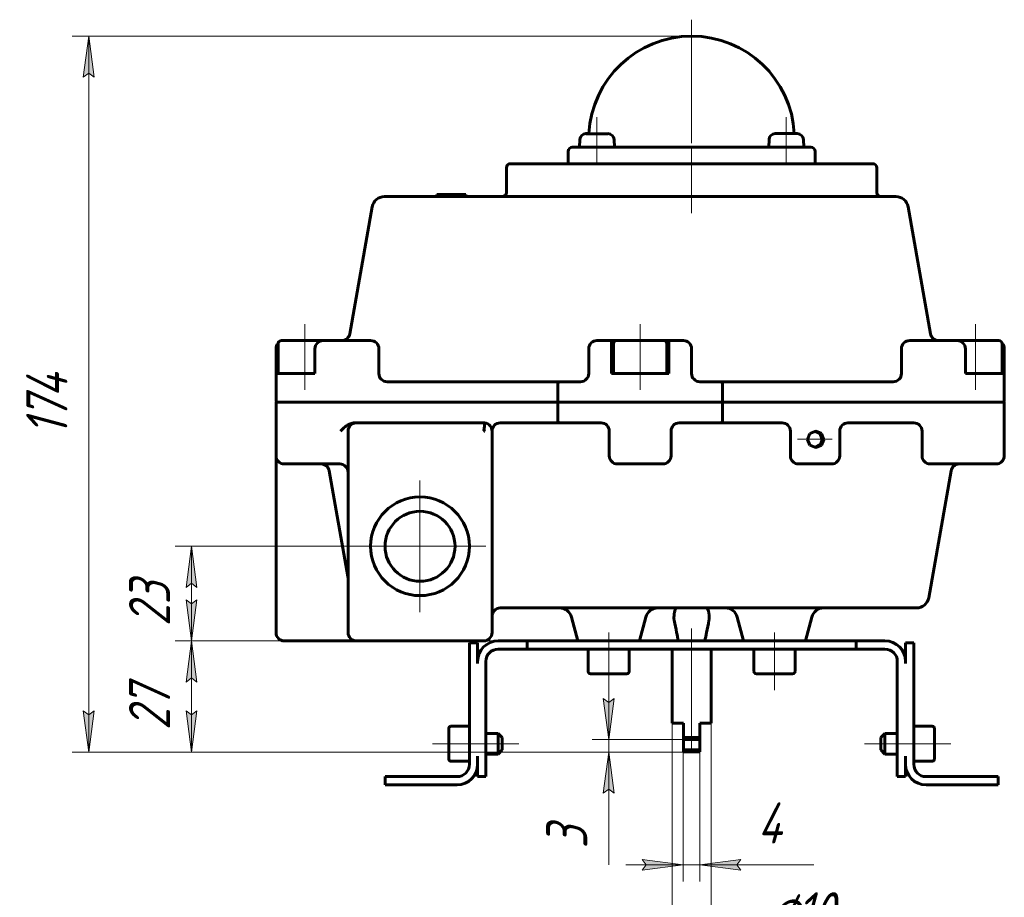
# Model space of a CAD drawing. Header units: millimetres. Extents: x 0 to 594, y 0 to 420.
# Tile 3 of 5: x 147 to 267, y 152 to 259. Entities that reach past the tile are written whole.
import ezdxf

# ---------------------------------------------------------------- set-up
doc = ezdxf.new("R2010")
doc.units = ezdxf.units.MM
for name, pattern in [('K5LT_AXLED', [19.5, 15, -1.5, 1.5, -1.5]), ('K5LT_BASIC', [0]), ('K5LT_THIN', [0])]:
    doc.linetypes.add(name, pattern=pattern)
doc.layers.add('Системный слой', color=7, linetype='Continuous')
doc.layers.add('Системный слой (1)', color=251, linetype='Continuous', true_color=0x6c6c6c)
doc.styles.add('KDIMTEXTSTYLE', font='txt', dxfattribs={"width": 0.96, "oblique": 15, "height": 5})
doc.styles.add('KTEXTSTYLE', font='txt', dxfattribs={"width": 0.96, "height": 5})
doc.dimstyles.new('KDIMSTYLE (0.50)', dxfattribs={"dimtxt": 5, "dimasz": 1, "dimexe": 2, "dimexo": 0, "dimgap": 1, "dimtad": 1, "dimlfac": 2, "dimtxsty": 'KDIMTEXTSTYLE', "dimsah": 1, "dimcen": 0, "dimdle": 1, "dimadec": 0, "dimazin": 0, "dimtfac": 0.667, "dimtmove": 0, "dimatfit": 3, "dimfxl": 1, "dimtvp": 1, "dimtolj": 1, "dimtzin": 0, "dimarcsym": 0})

# ---------------------------------------------------------------- blocks, each defined once
blk = doc.blocks.new('U0')
at = {"layer": 'Системный слой (1)', "color": 143, "linetype": 'K5LT_BASIC', "lineweight": 60, "true_color": 0x33acca}
for p, q in [((203.84, 208.75), (203.81, 208.72)), ((203.81, 208.72), (203.89, 208.58)), ((203.89, 208.58), (203.97, 208.54))]:
    blk.add_line(p, q, dxfattribs=at)
blk = doc.blocks.new('U1')
at = {"layer": 'Системный слой (1)', "color": 143, "linetype": 'K5LT_BASIC', "lineweight": 60, "true_color": 0x33acca}
for p, q in [((243.44, 208.31), (243.15, 207.6)), ((244.14, 208.6), (243.44, 208.31)), ((244.85, 208.31), (244.14, 208.6)), ((245.14, 207.6), (244.85, 208.31)), ((243.15, 207.6), (243.44, 206.9)), ((244.85, 206.9), (245.14, 207.6)), ((243.44, 206.9), (244.14, 206.6)), ((244.14, 206.6), (244.85, 206.9))]:
    blk.add_line(p, q, dxfattribs=at)
blk = doc.blocks.new('U2')
at = {"layer": 'Системный слой (1)', "color": 143, "linetype": 'K5LT_BASIC', "lineweight": 60, "true_color": 0x33acca}
for p, q in [((244.63, 208.31), (244.03, 208.6)), ((244.92, 207.6), (244.63, 208.31)), ((244.7, 206.98), (244.92, 207.6)), ((244.03, 206.61), (244.7, 206.98))]:
    blk.add_line(p, q, dxfattribs=at)
blk = doc.blocks.new('U3')
at = {"layer": 'Системный слой (1)', "color": 143, "linetype": 'K5LT_BASIC', "lineweight": 60, "true_color": 0x33acca}
for p, q in [((236.93, 179.1), (239.13, 179.1)), ((241.16, 179.1), (241.33, 179.1))]:
    blk.add_line(p, q, dxfattribs=at)
blk = doc.blocks.new('U4')
at = {"layer": 'Системный слой (1)', "color": 143, "linetype": 'K5LT_BASIC', "lineweight": 60, "true_color": 0x33acca}
for p, q in [((252.05, 171.35), (252.05, 170.6)), ((252.05, 170.6), (252.05, 169.85))]:
    blk.add_line(p, q, dxfattribs=at)
blk = doc.blocks.new('U5')
at = {"layer": 'Системный слой (1)', "color": 143, "linetype": 'K5LT_BASIC', "lineweight": 60, "true_color": 0x33acca}
for p, q in [((252.55, 171.85), (252.55, 170.6)), ((252.55, 170.6), (252.55, 169.35))]:
    blk.add_line(p, q, dxfattribs=at)
blk = doc.blocks.new('U6')
at = {"layer": 'Системный слой (1)', "color": 143, "linetype": 'K5LT_BASIC', "lineweight": 60, "true_color": 0x33acca}
for p, q in [((205.55, 171.85), (205.55, 170.6)), ((205.55, 170.6), (205.55, 169.35))]:
    blk.add_line(p, q, dxfattribs=at)
blk = doc.blocks.new('U7')
at = {"layer": 'Системный слой (1)', "color": 143, "linetype": 'K5LT_BASIC', "lineweight": 60, "true_color": 0x33acca}
for p, q in [((206.05, 171.35), (206.05, 170.6)), ((206.05, 170.6), (206.05, 169.85))]:
    blk.add_line(p, q, dxfattribs=at)
blk = doc.blocks.new('U8')
at = {"layer": 'Системный слой (1)', "color": 143, "linetype": 'K5LT_BASIC', "lineweight": 60, "true_color": 0x33acca}
for p, q in [((217.55, 244.75), (216.22, 244.75)), ((218.89, 244.75), (217.55, 244.75))]:
    blk.add_line(p, q, dxfattribs=at)
blk = doc.blocks.new('U9')
at = {"layer": 'Системный слой (1)', "color": 143, "linetype": 'K5LT_BASIC', "lineweight": 60, "true_color": 0x33acca}
for p, q in [((236.93, 179.1), (239.13, 179.1)), ((239.13, 179.1), (241.33, 179.1))]:
    blk.add_line(p, q, dxfattribs=at)
blk = doc.blocks.new('U10')
at = {"layer": 'Системный слой (1)', "color": 143, "linetype": 'K5LT_BASIC', "lineweight": 60, "true_color": 0x33acca}
for p, q in [((219.95, 219.6), (219.3, 219.6)), ((226.3, 219.6), (225.3, 219.6))]:
    blk.add_line(p, q, dxfattribs=at)
blk = doc.blocks.new('U11')
at = {"layer": 'Системный слой (1)', "color": 30, "linetype": 'K5LT_AXLED', "lineweight": 18, "true_color": 0xff8000}
for q in [(196.05, 202.6), (188.05, 194.6), (204.05, 194.6), (196.05, 186.6)]:
    blk.add_line((196.05, 194.6), q, dxfattribs=at)
blk = doc.blocks.new('D0')
at = {"layer": 'Системный слой (1)'}
for points in [[(156.45, 251.6), (155.79, 256.6), (155.13, 251.6), (155.79, 252.1)], [(155.79, 169.6), (156.45, 174.6), (155.79, 174.1), (155.13, 174.6)]]:
    blk.add_hatch(color=7, dxfattribs=at).paths.add_polyline_path(points)
at = {"layer": 'Системный слой (1)', "color": 7, "linetype": 'K5LT_THIN', "lineweight": 18, "true_color": 0xffffff}
for p, q in [((229.05, 256.6), (153.79, 256.6)), ((155.13, 251.6), (155.79, 256.6)), ((155.79, 256.6), (156.45, 251.6)), ((155.79, 169.6), (155.79, 256.6)), ((155.79, 252.1), (155.13, 251.6)), ((156.45, 251.6), (155.79, 252.1)), ((155.79, 169.6), (155.13, 174.6)), ((155.13, 174.6), (155.79, 174.1)), ((155.79, 174.1), (156.45, 174.6)), ((156.45, 174.6), (155.79, 169.6)), ((229.05, 169.6), (153.79, 169.6))]:
    blk.add_line(p, q, dxfattribs=at)
blk.add_wipeout([(154.79, 208.03), (147.41, 208.03), (147.41, 217.78), (154.79, 217.78)]).dxf.layer = 'Системный слой (1)'
at = {"layer": 'Системный слой (1)', "color": 7, "insert": (148.2, 208.03), "char_height": 5, "attachment_point": 1, "rotation": 90, "style": 'KTEXTSTYLE'}
blk.add_mtext('\\fArial|b0|c204|p34;\\H5.0;\\W1.000;\\Q15;\\fGOST Type AU|b0|i0|c204|p34;\\Q15;\\W0.960;174', dxfattribs=at)
blk = doc.blocks.new('KDIMARROW_01')
at = {"layer": 'Системный слой'}
blk.add_hatch(color=0, dxfattribs=at).paths.add_polyline_path([(-5, -0.66), (0, 0), (-5, 0.66), (-4.5, 0)])
at = {"layer": 'Системный слой', "color": 0, "linetype": 'K5LT_THIN', "lineweight": 18}
for p, q in [((-4.5, 0), (-5, 0.66)), ((-5, 0.66), (0, 0)), ((0, 0), (-5, -0.66)), ((-5, -0.66), (-4.5, 0))]:
    blk.add_line(p, q, dxfattribs=at)
at = {"layer": 'Системный слой (1)', "color": 0, "linetype": 'K5LT_THIN', "lineweight": 18}
blk.add_line((229.05, 349.21), (228.55, 349.21), dxfattribs=at)
blk = doc.blocks.new('D1')
at = {"layer": 'Системный слой (1)', "color": 7, "linetype": 'K5LT_THIN', "lineweight": 18, "true_color": 0xffffff}
for p, q in [((196.05, 194.6), (166.28, 194.6)), ((168.28, 194.6), (168.94, 189.6)), ((168.28, 183.1), (168.28, 194.6)), ((168.94, 189.6), (168.28, 190.1)), ((168.28, 187.6), (168.94, 188.1)), ((168.94, 188.1), (168.28, 183.1)), ((188.3, 183.1), (166.28, 183.1))]:
    blk.add_line(p, q, dxfattribs=at)
blk.add_wipeout([(167.28, 184.9), (159.9, 184.9), (159.9, 192.49), (167.28, 192.49)]).dxf.layer = 'Системный слой (1)'
at = {"layer": 'Системный слой (1)'}
for points in [[(168.94, 189.6), (168.28, 194.6), (167.62, 189.6), (168.28, 190.1)], [(168.28, 183.1), (168.94, 188.1), (168.28, 187.6), (167.62, 188.1)]]:
    blk.add_hatch(color=7, dxfattribs=at).paths.add_polyline_path(points)
at = {"layer": 'Системный слой (1)', "color": 7, "linetype": 'K5LT_THIN', "lineweight": 18, "true_color": 0xffffff}
for p, q in [((167.62, 189.6), (168.28, 194.6)), ((168.28, 190.1), (167.62, 189.6)), ((168.28, 183.1), (167.62, 188.1)), ((167.62, 188.1), (168.28, 187.6))]:
    blk.add_line(p, q, dxfattribs=at)
at = {"layer": 'Системный слой (1)', "color": 7, "insert": (160.69, 184.9), "char_height": 5, "attachment_point": 1, "rotation": 90, "style": 'KTEXTSTYLE'}
blk.add_mtext('\\fArial|b0|c204|p34;\\H5.0;\\W1.000;\\Q15;\\fGOST Type AU|b0|i0|c204|p34;\\Q15;\\W0.960;23', dxfattribs=at)
blk = doc.blocks.new('D2')
at = {"layer": 'Системный слой (1)', "color": 7, "linetype": 'K5LT_THIN', "lineweight": 18, "true_color": 0xffffff}
for p, q in [((211.55, 183.1), (166.28, 183.1)), ((168.28, 183.1), (168.94, 178.1)), ((168.28, 183.1), (168.28, 169.6)), ((168.94, 178.1), (168.28, 178.6)), ((168.28, 174.1), (168.94, 174.6)), ((168.94, 174.6), (168.28, 169.6)), ((229.05, 169.6), (166.28, 169.6))]:
    blk.add_line(p, q, dxfattribs=at)
blk.add_wipeout([(167.28, 172.27), (159.9, 172.27), (159.9, 180.11), (167.28, 180.11)]).dxf.layer = 'Системный слой (1)'
at = {"layer": 'Системный слой (1)'}
for points in [[(168.94, 178.1), (168.28, 183.1), (167.62, 178.1), (168.28, 178.6)], [(168.28, 169.6), (168.94, 174.6), (168.28, 174.1), (167.62, 174.6)]]:
    blk.add_hatch(color=7, dxfattribs=at).paths.add_polyline_path(points)
at = {"layer": 'Системный слой (1)', "color": 7, "linetype": 'K5LT_THIN', "lineweight": 18, "true_color": 0xffffff}
for p, q in [((167.62, 178.1), (168.28, 183.1)), ((168.28, 178.6), (167.62, 178.1)), ((168.28, 169.6), (167.62, 174.6)), ((167.62, 174.6), (168.28, 174.1))]:
    blk.add_line(p, q, dxfattribs=at)
at = {"layer": 'Системный слой (1)', "color": 7, "insert": (160.69, 172.27), "char_height": 5, "attachment_point": 1, "rotation": 90, "style": 'KTEXTSTYLE'}
blk.add_mtext('\\fArial|b0|c204|p34;\\H5.0;\\W1.000;\\Q15;\\fGOST Type AU|b0|i0|c204|p34;\\Q15;\\W0.960;27', dxfattribs=at)
blk = doc.blocks.new('D3')
at = {"layer": 'Системный слой (1)'}
for points in [[(218.98, 171.1), (219.64, 176.1), (218.98, 175.6), (218.32, 176.1)], [(219.64, 164.6), (218.98, 169.6), (218.32, 164.6), (218.98, 165.1)]]:
    blk.add_hatch(color=7, dxfattribs=at).paths.add_polyline_path(points)
at = {"layer": 'Системный слой (1)', "color": 7, "linetype": 'K5LT_THIN', "lineweight": 18, "true_color": 0xffffff}
for p, q in [((218.98, 171.1), (218.98, 178.1)), ((218.98, 175.6), (218.32, 176.1)), ((218.32, 176.1), (218.98, 171.1)), ((218.98, 171.1), (219.64, 176.1)), ((219.64, 176.1), (218.98, 175.6)), ((228.05, 171.1), (216.98, 171.1)), ((218.98, 169.6), (218.98, 171.1)), ((228.05, 169.6), (216.98, 169.6)), ((218.98, 169.6), (218.32, 164.6)), ((219.64, 164.6), (218.98, 169.6)), ((218.98, 169.6), (218.98, 162.6)), ((218.98, 169.6), (218.98, 164.61)), ((218.32, 164.6), (218.98, 165.1)), ((218.98, 165.1), (219.64, 164.6)), ((218.98, 164.61), (218.98, 155.88))]:
    blk.add_line(p, q, dxfattribs=at)
blk.add_wipeout([(217.98, 157.88), (210.6, 157.88), (210.6, 162.42), (217.98, 162.42)]).dxf.layer = 'Системный слой (1)'
at = {"layer": 'Системный слой (1)', "color": 7, "insert": (211.39, 157.88), "char_height": 5, "attachment_point": 1, "rotation": 90, "style": 'KTEXTSTYLE'}
blk.add_mtext('\\fArial|b0|c204|p34;\\H5.0;\\W1.000;\\Q15;\\fGOST Type AU|b0|i0|c204|p34;\\Q15;\\W0.960;3', dxfattribs=at)
blk = doc.blocks.new('D4')
at = {"layer": 'Системный слой (1)'}
for points in [[(223.05, 155.22), (228.05, 155.88), (223.05, 156.54), (223.55, 155.88)], [(234.55, 155.88), (235.05, 156.54), (230.05, 155.88), (235.05, 155.22)]]:
    blk.add_hatch(color=7, dxfattribs=at).paths.add_polyline_path(points)
at = {"layer": 'Системный слой (1)', "color": 7, "linetype": 'K5LT_THIN', "lineweight": 18, "true_color": 0xffffff}
for p, q in [((228.05, 169.6), (228.05, 153.88)), ((230.05, 169.6), (230.05, 153.88)), ((228.05, 155.88), (221.05, 155.88)), ((228.05, 155.88), (223.05, 156.54)), ((223.05, 156.54), (223.55, 155.88)), ((223.55, 155.88), (223.05, 155.22)), ((223.05, 155.22), (228.05, 155.88)), ((230.05, 155.88), (228.05, 155.88)), ((235.05, 156.54), (230.05, 155.88)), ((230.05, 155.88), (235.05, 155.22)), ((230.05, 155.88), (237.05, 155.88)), ((230.05, 155.88), (235.05, 155.88)), ((234.55, 155.88), (235.05, 156.54)), ((235.05, 155.22), (234.55, 155.88)), ((235.05, 155.88), (243.92, 155.88))]:
    blk.add_line(p, q, dxfattribs=at)
blk.add_wipeout([(237.05, 156.88), (237.05, 164.26), (241.72, 164.26), (241.72, 156.88)]).dxf.layer = 'Системный слой (1)'
at = {"layer": 'Системный слой (1)', "color": 7, "insert": (237.05, 163.47), "char_height": 5, "attachment_point": 1, "style": 'KTEXTSTYLE'}
blk.add_mtext('\\fArial|b0|c204|p34;\\H5.0;\\W1.000;\\Q15;\\fGOST Type AU|b0|i0|c204|p34;\\Q15;\\W0.960;4', dxfattribs=at)
blk = doc.blocks.new('D5')
at = {"layer": 'Системный слой (1)'}
for points in [[(221.68, 144.3), (226.68, 144.96), (221.68, 145.62), (222.18, 144.96)], [(235.93, 144.96), (236.43, 145.62), (231.43, 144.96), (236.43, 144.3)]]:
    blk.add_hatch(color=7, dxfattribs=at).paths.add_polyline_path(points)
at = {"layer": 'Системный слой (1)', "color": 7, "linetype": 'K5LT_THIN', "lineweight": 18, "true_color": 0xffffff}
for p, q in [((226.68, 173.1), (226.68, 142.96)), ((231.43, 173.1), (231.43, 142.96)), ((226.68, 144.96), (219.68, 144.96)), ((226.68, 144.96), (221.68, 145.62)), ((221.68, 145.62), (222.18, 144.96)), ((222.18, 144.96), (221.68, 144.3)), ((221.68, 144.3), (226.68, 144.96)), ((226.68, 144.96), (231.43, 144.96)), ((236.43, 145.62), (231.43, 144.96)), ((231.43, 144.96), (236.43, 144.3)), ((231.43, 144.96), (238.43, 144.96)), ((231.43, 144.96), (236.43, 144.96)), ((235.93, 144.96), (236.43, 145.62)), ((236.43, 144.3), (235.93, 144.96)), ((236.42, 144.96), (250.84, 144.96))]:
    blk.add_line(p, q, dxfattribs=at)
blk.add_wipeout([(238.42, 145.96), (238.42, 153.34), (248.42, 153.34), (248.42, 145.96)]).dxf.layer = 'Системный слой (1)'
at = {"layer": 'Системный слой (1)', "color": 7, "char_height": 5, "attachment_point": 1, "style": 'KTEXTSTYLE'}
for s, insert in [('\\fArial|b0|c204|p34;\\H5.0;\\W1.000;\\Q15;\\fGOST Type AU|b0|i0|c204|p34;\\Q15;\\W0.960;⌀', (238.42, 152.55)), ('\\fArial|b0|c204|p34;\\H5.0;\\W1.000;\\Q15;\\fGOST Type AU|b0|i0|c204|p34;\\Q15;\\W0.960;10', (241.72, 152.55))]:
    blk.add_mtext(s, dxfattribs=dict(at, insert=insert))

msp = doc.modelspace()

# ---------------------------------------------------------------- linework, layer by layer
at = {"layer": 'Системный слой (1)', "color": 30, "linetype": 'K5LT_AXLED', "lineweight": 18, "true_color": 0xff8000}
for p, q in [((229.0544, 258.6044), (229.0544, 241.1044)), ((240.5544, 246.7544), (240.5544, 241.1044)), ((182.0544, 221.6044), (182.0544, 213.6044)), ((222.8044, 221.6044), (222.8044, 213.6044)), ((263.5544, 221.6044), (263.5544, 213.6044)), ((241.9236, 207.6044), (246.1415, 207.6044)), ((229.0544, 184.6044), (229.0544, 169.3544)), ((239.1306, 177.1044), (239.1306, 184.1044)), ((256.0544, 170.6044), (250.0544, 170.6044)), ((260.5544, 170.6044), (254.0544, 170.6044))]:
    msp.add_line(p, q, dxfattribs=at)
at = {"layer": 'Системный слой (1)', "color": 143, "linetype": 'K5LT_BASIC', "lineweight": 60, "true_color": 0x33acca}
for p, q in [((216.5713, 244.7544), (216.2194, 244.7544)), ((241.8894, 244.7544), (239.2194, 244.7544)), ((214.5544, 243.1044), (217.5544, 243.1044)), ((215.4701, 244.0371), (215.4294, 243.1044)), ((217.5544, 243.1044), (240.5544, 243.1044)), ((219.6387, 244.0371), (219.6794, 243.1044)), ((238.4701, 244.0371), (238.4294, 243.1044)), ((240.5544, 243.1044), (243.5544, 243.1044)), ((242.6387, 244.0371), (242.6794, 243.1044)), ((214.0544, 241.1044), (214.0544, 242.6044)), ((244.0544, 241.1044), (244.0544, 242.6044)), ((206.5544, 237.6044), (206.5544, 240.6044)), ((207.0544, 241.1044), (251.0544, 241.1044)), ((251.5544, 237.6044), (251.5544, 240.6044)), ((253.8876, 237.1044), (191.7212, 237.1044)), ((198.0922, 237.3544), (198.14, 237.3544)), ((198.0922, 237.1044), (198.0922, 237.3544)), ((198.14, 237.1044), (198.14, 237.3544)), ((198.14, 237.3544), (200.726, 237.3544)), ((200.726, 237.1044), (200.726, 237.3544)), ((200.726, 237.3544), (200.7404, 237.3544)), ((200.7404, 237.3544), (200.7738, 237.3544)), ((200.7404, 237.1044), (200.7404, 237.3544)), ((200.7738, 237.3544), (201.6199, 237.3544)), ((200.7738, 237.1044), (200.7738, 237.3544)), ((201.6199, 237.1044), (201.6199, 237.3544)), ((190.244, 235.8649), (187.5225, 220.4308)), ((255.3648, 235.8649), (258.0862, 220.4308)), ((178.8044, 219.2044), (178.8044, 215.6044)), ((184.2835, 219.6044), (179.2044, 219.6044)), ((179.6898, 219.6044), (179.5544, 219.6044)), ((184.2835, 219.6044), (190.0544, 219.6044)), ((217.5544, 219.6044), (217.524, 219.6044)), ((217.5544, 219.6044), (219.3044, 219.6044)), ((219.3044, 219.6044), (219.3044, 218.6044)), ((219.5544, 219.2044), (219.5544, 215.6044)), ((225.6544, 219.6044), (219.9544, 219.6044)), ((226.0544, 219.2044), (226.0544, 215.6044)), ((226.3044, 219.6044), (226.3044, 218.6044)), ((226.3044, 219.6044), (228.0544, 219.6044)), ((228.0544, 219.6044), (228.0848, 219.6044)), ((255.5544, 219.6044), (261.3252, 219.6044)), ((266.4044, 219.6044), (261.3252, 219.6044)), ((266.0544, 219.6044), (265.9189, 219.6044)), ((266.8044, 219.2044), (266.8044, 215.6044)), ((178.5544, 218.6044), (178.5544, 215.6044)), ((183.2835, 215.6044), (183.2835, 218.6044)), ((191.0544, 215.6044), (191.0544, 218.6044)), ((216.5544, 215.6044), (216.5544, 218.6044)), ((219.3044, 218.6044), (219.3044, 215.6044)), ((226.3044, 215.6044), (226.3044, 218.6044)), ((229.0544, 215.6044), (229.0544, 218.6044)), ((254.5544, 215.6044), (254.5544, 218.6044)), ((262.3252, 218.6044), (262.3252, 215.6044)), ((267.0544, 215.6044), (267.0544, 218.6044)), ((178.5544, 212.3544), (178.5544, 215.6044)), ((179.4672, 215.6044), (178.5544, 215.6044)), ((183.2835, 215.6044), (179.4672, 215.6044)), ((226.3044, 215.6044), (219.3044, 215.6044)), ((266.1415, 215.6044), (262.3252, 215.6044)), ((267.0544, 215.6044), (266.1415, 215.6044)), ((267.0544, 212.3544), (267.0544, 215.6044)), ((212.848, 214.6044), (192.0468, 214.6044)), ((215.5544, 214.6044), (212.848, 214.6044)), ((232.7607, 214.6044), (230.0544, 214.6044)), ((253.562, 214.6044), (232.7607, 214.6044)), ((212.8044, 213.6044), (212.8044, 212.3544)), ((232.8044, 213.6044), (232.8044, 212.3544)), ((178.5544, 212.1044), (179.4672, 212.1044)), ((178.5544, 212.1044), (178.5544, 205.6044)), ((179.4672, 212.1044), (212.8044, 212.1044)), ((212.8044, 210.6044), (212.8044, 212.1044)), ((212.8044, 212.1044), (232.8044, 212.1044)), ((232.8044, 210.6044), (232.8044, 212.1044)), ((232.8044, 212.1044), (266.1415, 212.1044)), ((266.1415, 212.1044), (267.0544, 212.1044)), ((267.0544, 212.1044), (267.0544, 205.6044)), ((188.117, 209.6044), (188.3044, 209.6044)), ((188.3044, 209.6044), (201.3743, 209.6044)), ((201.3743, 209.6044), (203.8866, 209.6044)), ((205.8044, 209.6044), (212.848, 209.6044)), ((212.848, 209.6044), (218.0544, 209.6044)), ((227.5544, 209.6044), (232.7607, 209.6044)), ((232.7607, 209.6044), (240.062, 209.6044)), ((248.0544, 209.6044), (256.062, 209.6044)), ((187.3044, 184.1044), (187.3044, 208.6044)), ((204.8044, 208.6044), (204.8044, 184.1044)), ((219.0544, 208.6044), (219.0544, 205.6044)), ((226.5544, 208.6044), (226.5544, 205.6044)), ((241.0544, 208.6044), (241.0544, 205.6044)), ((247.0544, 205.6044), (247.0544, 208.612)), ((257.0544, 208.6044), (257.0544, 205.6044)), ((178.5544, 184.1044), (178.5544, 205.6044)), ((186.3044, 204.6044), (179.5544, 204.6044)), ((220.0544, 204.6044), (220.024, 204.6044)), ((225.5544, 204.6044), (220.0544, 204.6044)), ((225.5544, 204.6044), (225.5848, 204.6044)), ((242.0544, 204.6044), (246.0544, 204.6044)), ((266.0544, 204.6044), (258.0544, 204.6044)), ((187.2892, 190.9233), (185.0225, 203.7781)), ((257.8648, 188.3439), (260.5862, 203.7781)), ((205.8044, 187.1044), (256.3876, 187.1044)), ((214.4542, 185.9926), (215.2281, 183.1044)), ((223.502, 185.9926), (222.7281, 183.1044)), ((234.6068, 185.9926), (235.3806, 183.1044)), ((243.6545, 185.9926), (242.8806, 183.1044)), ((188.3043, 183.1044), (179.5544, 183.1044)), ((203.8044, 183.1044), (188.3044, 183.1044)), ((209.0544, 183.1044), (205.5544, 183.1044)), ((209.0544, 183.1044), (211.5544, 183.1044)), ((209.0544, 182.1044), (209.0544, 183.1044)), ((246.5544, 183.1044), (211.5544, 183.1044)), ((246.5544, 183.1044), (249.0544, 183.1044)), ((252.5544, 183.1044), (249.0544, 183.1044)), ((249.0544, 183.1044), (249.0544, 182.1044)), ((202.0544, 180.3544), (202.0544, 182.8544)), ((202.0544, 182.8544), (203.0544, 182.8544)), ((203.0544, 182.8544), (203.0544, 180.6044)), ((205.5544, 182.1044), (209.0544, 182.1044)), ((211.5544, 182.1044), (209.0544, 182.1044)), ((211.5544, 182.1044), (246.5544, 182.1044)), ((216.4781, 179.4044), (216.4781, 182.1044)), ((221.4781, 179.4044), (221.4781, 182.1044)), ((226.6794, 182.1044), (226.6794, 173.1044)), ((231.4294, 182.1044), (231.4294, 173.1044)), ((236.6306, 179.4044), (236.6306, 182.1044)), ((241.6306, 179.4044), (241.6306, 182.1044)), ((249.0544, 182.1044), (246.5544, 182.1044)), ((249.0544, 182.1044), (252.5544, 182.1044)), ((255.0544, 182.8544), (255.0544, 180.6044)), ((256.0544, 182.8544), (255.0544, 182.8544)), ((256.0544, 180.3544), (256.0544, 182.8544)), ((202.0544, 168.1044), (202.0544, 180.3544)), ((203.0544, 180.6044), (203.0544, 180.3544)), ((204.0544, 169.1044), (204.0544, 180.6044)), ((254.0544, 180.6044), (254.0544, 169.1044)), ((255.0544, 180.3544), (255.0544, 180.6044)), ((256.0544, 168.1044), (256.0544, 180.3544)), ((216.7781, 179.1044), (221.1781, 179.1044)), ((199.5544, 172.4794), (199.5544, 168.7294)), ((199.8044, 172.7294), (202.0544, 172.7294)), ((228.0544, 173.1044), (226.6794, 173.1044)), ((228.0544, 173.1044), (228.0544, 171.3544)), ((230.0544, 173.1044), (230.0544, 171.3544)), ((231.4294, 173.1044), (230.0544, 173.1044)), ((258.3044, 172.7294), (256.0544, 172.7294)), ((258.5544, 172.4794), (258.5544, 168.7294)), ((204.0544, 171.8544), (205.5544, 171.8544)), ((205.5544, 171.8544), (206.0544, 171.3544)), ((228.0544, 171.3544), (228.0544, 171.1044)), ((230.0544, 171.3544), (228.0544, 171.3544)), ((228.0544, 171.1044), (228.0544, 169.8544)), ((230.0544, 171.1044), (228.0544, 171.1044)), ((230.0544, 171.3544), (230.0544, 171.1044)), ((230.0544, 171.1044), (230.0544, 169.8544)), ((252.5544, 171.8544), (252.0544, 171.3544)), ((252.5544, 171.8544), (252.0544, 171.3544)), ((254.0544, 171.8544), (252.5544, 171.8544)), ((203.0544, 169.1044), (203.0544, 168.1044)), ((204.0544, 169.3544), (205.5544, 169.3544)), ((204.0544, 169.1044), (204.0544, 166.6044)), ((205.5544, 169.3544), (206.0544, 169.8544)), ((228.0544, 169.8544), (228.0544, 169.6044)), ((230.0544, 169.8544), (228.0544, 169.8544)), ((230.0544, 169.6044), (228.0544, 169.6044)), ((230.0544, 169.8544), (230.0544, 169.6044)), ((252.5544, 169.3544), (252.0544, 169.8544)), ((252.5544, 169.3544), (252.0544, 169.8544)), ((254.0544, 169.3544), (252.5544, 169.3544)), ((254.0544, 166.6044), (254.0544, 169.1044)), ((255.0544, 169.1044), (255.0544, 168.1044)), ((199.8044, 168.4794), (202.0544, 168.4794)), ((203.0544, 166.6044), (203.0544, 168.1044)), ((255.0544, 168.1044), (255.0544, 166.6044)), ((258.3044, 168.4794), (256.0544, 168.4794)), ((191.8044, 166.6044), (194.3044, 166.6044)), ((191.8044, 165.6044), (191.8044, 166.6044)), ((194.3044, 166.6044), (200.5544, 166.6044)), ((203.0544, 166.6044), (204.0544, 166.6044)), ((254.0544, 166.6044), (255.0544, 166.6044)), ((263.8044, 166.6044), (257.5544, 166.6044)), ((266.3044, 166.6044), (263.8044, 166.6044)), ((266.3044, 165.6044), (266.3044, 166.6044)), ((194.3044, 165.6044), (191.8044, 165.6044)), ((200.5544, 165.6044), (194.3044, 165.6044)), ((257.5544, 165.6044), (263.8044, 165.6044)), ((263.8044, 165.6044), (266.3044, 165.6044))]:
    msp.add_line(p, q, dxfattribs=at)
for radius in [6, 4.25]:
    msp.add_circle((196.0544, 194.6044), radius, dxfattribs=at)
for centre, radius, start, end in [((229.0544, 244.1044), 12.5, 90, 177.019275), ((229.0544, 244.1044), 12.5, 2.980725, 90), ((216.2194, 244.0044), 0.75, 90, 177.5), ((216.2194, 244.0044), 0.75, 90, 177.5), ((218.8894, 244.0044), 0.75, 2.5, 90), ((239.2194, 244.0044), 0.75, 90, 177.5), ((241.8894, 244.0044), 0.75, 2.5, 90), ((241.8894, 244.0044), 0.75, 2.5, 90), ((214.5544, 242.6044), 0.5, 90, 180), ((243.5544, 242.6044), 0.5, 0, 90), ((207.0544, 240.6044), 0.5, 90, 180), ((251.0544, 240.6044), 0.5, 0, 90), ((191.7212, 235.6044), 1.5, 90, 170), ((206.0544, 237.6044), 0.5, 270, 0), ((252.0544, 237.6044), 0.5, 180, 270), ((253.8876, 235.6044), 1.5, 10, 90), ((186.5377, 220.6044), 1, 270, 350), ((259.071, 220.6044), 1, 190, 270), ((179.5544, 218.6044), 1, 138.088846, 180), ((179.2044, 219.2044), 0.4, 90, 180), ((179.2044, 219.2044), 0.4, 90, 170.215459), ((184.2835, 218.6044), 1, 90, 180), ((190.0544, 218.6044), 1, 0, 90), ((217.5544, 218.6044), 1, 90, 180), ((219.9544, 219.2044), 0.4, 90, 180), ((225.6544, 219.2044), 0.4, 0, 90), ((228.0544, 218.6044), 1, 0, 90), ((255.5544, 218.6044), 1, 90, 180), ((261.3252, 218.6044), 1, 0, 90), ((266.4044, 219.2044), 0.4, 0, 90), ((266.0544, 218.6044), 1, 0, 41.911154), ((192.0544, 215.6044), 1, 180, 270), ((215.5544, 215.6044), 1, 270, 0), ((230.0544, 215.6044), 1, 180, 270), ((253.5544, 215.6044), 1, 270, 0), ((178.8044, 212.3544), 0.25, 180, 270), ((266.8044, 212.3544), 0.25, 270, 0), ((188.3044, 208.6044), 1, 90, 180), ((203.8044, 208.6044), 1, 38.253558, 85.268304), ((205.8044, 208.6044), 1, 90, 180), ((218.0544, 208.6044), 1, 0, 90), ((227.5544, 208.6044), 1, 90, 180), ((240.0544, 208.6044), 1, 0, 90), ((248.0544, 208.6044), 1, 90, 180), ((256.0544, 208.6044), 1, 0, 90), ((203.8044, 208.6044), 1, 0, 38.253558), ((179.5544, 205.6044), 1, 180, 270), ((184.0377, 203.6044), 1, 10, 90), ((186.3044, 203.6044), 1, 0.000322, 90), ((220.0544, 205.6044), 1, 180, 270), ((225.5544, 205.6044), 1, 270, 0), ((242.0544, 205.6044), 1, 180, 270), ((246.0544, 205.6044), 1, 270, 0), ((258.0544, 205.6044), 1, 180, 270), ((261.571, 203.6044), 1, 90, 170), ((261.571, 203.6044), 1, 90, 169.999648), ((266.0544, 205.6044), 1, 270, 0), ((186.3044, 190.7496), 1, 0, 10), ((256.3876, 188.6044), 1.5, 270, 350), ((205.8044, 186.1044), 1, 90, 179.999559), ((213.0053, 185.6044), 1.5, 15, 90), ((213.0053, 185.6044), 1.5, 15, 90), ((224.9509, 185.6044), 1.5, 90, 165), ((233.1579, 185.6044), 1.5, 15, 90), ((245.1034, 185.6044), 1.5, 90, 165), ((245.1034, 185.6044), 1.5, 90, 165), ((179.5544, 184.1044), 1, 180, 270), ((188.3044, 184.1044), 1, 180, 270), ((205.5544, 180.6044), 2.5, 90, 180), ((203.8044, 184.1044), 1, 270, 0), ((252.5544, 180.6044), 2.5, 0, 90), ((205.5544, 180.6044), 1.5, 90, 180), ((252.5544, 180.6044), 1.5, 0, 90), ((216.7781, 179.4044), 0.3, 180, 270), ((216.7781, 179.4044), 0.3, 180, 270), ((221.1781, 179.4044), 0.3, 270, 0), ((221.1781, 179.4044), 0.3, 270, 0), ((236.9306, 179.4044), 0.3, 180, 270), ((236.9306, 179.4044), 0.3, 180, 270), ((241.3306, 179.4044), 0.3, 270, 0), ((241.3306, 179.4044), 0.3, 270, 0), ((199.8044, 172.4794), 0.25, 90, 180), ((258.3044, 172.4794), 0.25, 0, 90), ((199.8044, 168.7294), 0.25, 180, 270), ((258.3044, 168.7294), 0.25, 270, 0), ((200.5544, 168.1044), 1.5, 270, 0), ((200.5544, 168.1044), 2.5, 270, 0), ((257.5544, 168.1044), 2.5, 180, 270), ((257.5544, 168.1044), 1.5, 180, 270)]:
    msp.add_arc(centre, radius, start, end, dxfattribs=at)
for centre, major_axis, start_param, end_param in [((212.848, 213.6044), (0, 1), 0, 1.57079633), ((232.7607, 213.6044), (0, -1), 1.57079633, 3.14159265), ((212.8153, 212.3544), (0, 0.25), 1.57079633, 3.14159265), ((232.7935, 212.3544), (0, -0.25), 0, 1.57079633), ((212.848, 210.6044), (0, 1), 1.57079633, 3.14159265), ((232.7607, 210.6044), (0, -1), 0, 1.57079633)]:
    msp.add_ellipse(centre, major_axis=major_axis, ratio=0.04366094, start_param=start_param, end_param=end_param, dxfattribs=at)
for points, knots in [([(188.117, 209.6044), (188.03, 209.6044), (187.8918, 209.5907), (187.7156, 209.5482), (187.5848, 209.5043), (187.4816, 209.461), (187.3642, 209.4043), (187.2707, 209.3515), (187.1417, 209.2696), (187.0455, 209.2008), (186.885, 209.0745), (186.7301, 208.9376), (186.5476, 208.761), (186.4434, 208.6564), (186.3915, 208.6044)], [0, 0, 0, 0, 1.90209922, 3.0451024, 3.98091938, 4.92742454, 5.49881247, 6.84249676, 7.28302885, 8.85276587, 9.4350323, 11.76307379, 13.38647981, 15, 15, 15, 15]), ([(226.9107, 185.9926), (226.9158, 186.099), (226.9278, 186.2642), (226.9493, 186.4463), (226.9711, 186.5868), (226.9914, 186.6876), (227.0243, 186.8167), (227.0743, 186.9597), (227.1539, 187.0772), (227.2187, 187.1044), (227.2498, 187.1044)], [0, 0, 0, 0, 1.67039143, 2.74435262, 3.40314479, 4.55253653, 5.06181141, 6.75087525, 9.0286537, 11, 11, 11, 11]), ([(231.1981, 185.9926), (231.1929, 186.099), (231.181, 186.2642), (231.1594, 186.4463), (231.1377, 186.5868), (231.1174, 186.6876), (231.0845, 186.8167), (231.0344, 186.9597), (230.9549, 187.0772), (230.8901, 187.1044), (230.8589, 187.1044)], [0, 0, 0, 0, 1.67039143, 2.74435261, 3.40314479, 4.55253653, 5.06181141, 6.75087525, 9.0286537, 11, 11, 11, 11]), ([(226.9405, 185.6044), (226.9279, 185.6683), (226.9098, 185.7982), (226.9075, 185.9272), (226.9107, 185.9926)], [0, 0, 0, 0, 2.45076932, 5, 5, 5, 5]), ([(227.4383, 183.1044), (227.3697, 183.4456), (227.2031, 184.2786), (227.0378, 185.1122), (226.9405, 185.6044)], [0, 0, 0, 0, 2.04840238, 5, 5, 5, 5]), ([(230.6705, 183.1044), (230.7391, 183.4456), (230.9057, 184.2786), (231.071, 185.1122), (231.1682, 185.6044)], [0, 0, 0, 0, 2.04840238, 5, 5, 5, 5]), ([(231.1682, 185.6044), (231.1808, 185.6683), (231.1989, 185.7982), (231.2013, 185.9272), (231.1981, 185.9926)], [0, 0, 0, 0, 2.45076932, 5, 5, 5, 5])]:
    msp.add_open_spline(points, degree=3, knots=knots, dxfattribs=at)
msp.add_open_spline([(203.8867, 209.6027), (203.9241, 209.3925), (203.8598, 209.0488), (203.8258, 208.6275)], degree=3, dxfattribs=at)

# ---------------------------------------------------------------- block references
at = {"layer": 'Системный слой (1)'}
for name in ['U8', 'U10', 'U0', 'U1', 'U2', 'U11', 'U3', 'U9', 'U6', 'U7', 'U4', 'U5']:
    msp.add_blockref(name, (0, 0), dxfattribs=at)

# ---------------------------------------------------------------- next in the draw order: dimensions: what is measured, and where the dimension line sits
at = {"layer": 'Системный слой (1)', "color": 7}
dim = msp.add_linear_dim(base=(155.7889, 169.6044), p1=(229.0544, 256.6044), p2=(229.0544, 169.6044), angle=90, dimstyle='KDIMSTYLE (0.50)', override={"dimexo": 0, "dimpost": '\\fGOST Type AU|b0|c204|p34;\\H5.0;\\W0.960;\\Q15;<>', "dimblk1": 'KDIMARROW_01', "dimblk2": 'KDIMARROW_01', "dimse1": 0, "dimse2": 0, "dimclrt": 7, "dimtol": 1, "dimtp": 0, "dimtm": 0, "dimtdec": 5, "dimtolj": 1}, dxfattribs=at)
dim.commit()
dim.dimension.update_dxf_attribs({"geometry": 'D0', "text_midpoint": (155.7889, 213.1044), "dimtype": 160})

# ---------------------------------------------------------------- next in the draw order: linework, layer by layer
at = {"layer": 'Системный слой (1)', "color": 30, "linetype": 'K5LT_AXLED', "lineweight": 18, "true_color": 0xff8000}
for p, q in [((217.5544, 246.7544), (217.5544, 241.1044)), ((229.0544, 243.1044), (229.0544, 235.1044)), ((218.9781, 177.1044), (218.9781, 184.1044)), ((204.0544, 170.6044), (197.5544, 170.6044)), ((208.0544, 170.6044), (202.0544, 170.6044))]:
    msp.add_line(p, q, dxfattribs=at)

# ---------------------------------------------------------------- next in the draw order: dimensions: what is measured, and where the dimension line sits
at = {"layer": 'Системный слой (1)', "color": 7}
dim = msp.add_linear_dim(base=(168.2771, 183.1044), p1=(196.0544, 194.6044), p2=(188.3044, 183.1044), angle=90, dimstyle='KDIMSTYLE (0.50)', override={"dimexo": 0, "dimpost": '\\fGOST Type AU|b0|c204|p34;\\H5.0;\\W0.960;\\Q15;<>', "dimblk1": 'KDIMARROW_01', "dimblk2": 'KDIMARROW_01', "dimse1": 0, "dimse2": 0, "dimclrt": 7, "dimtol": 1, "dimtp": 0, "dimtm": 0, "dimtdec": 5, "dimtolj": 1}, dxfattribs=at)
dim.commit()
dim.dimension.update_dxf_attribs({"geometry": 'D1', "text_midpoint": (168.2771, 188.8544), "dimtype": 160})

# ---------------------------------------------------------------- next in the draw order: dimensions: what is measured, and where the dimension line sits
dim = msp.add_linear_dim(base=(168.2771, 183.1044), p1=(229.0544, 169.6044), p2=(211.5544, 183.1044), angle=90, dimstyle='KDIMSTYLE (0.50)', override={"dimexo": 0, "dimpost": '\\fGOST Type AU|b0|c204|p34;\\H5.0;\\W0.960;\\Q15;<>', "dimblk1": 'KDIMARROW_01', "dimblk2": 'KDIMARROW_01', "dimse1": 0, "dimse2": 0, "dimclrt": 7, "dimtol": 1, "dimtp": 0, "dimtm": 0, "dimtdec": 5, "dimtolj": 1}, dxfattribs=at)
dim.commit()
dim.dimension.update_dxf_attribs({"geometry": 'D2', "text_midpoint": (168.2771, 176.3544), "dimtype": 160})

# ---------------------------------------------------------------- next in the draw order: dimensions: what is measured, and where the dimension line sits
dim = msp.add_linear_dim(base=(218.9781, 169.6044), p1=(228.0544, 171.1044), p2=(228.0544, 169.6044), angle=90, dimstyle='KDIMSTYLE (0.50)', override={"dimexo": 0, "dimtoh": 1, "dimpost": '\\fGOST Type AU|b0|c204|p34;\\H5.0;\\W0.960;\\Q15;<>', "dimblk1": 'KDIMARROW_01', "dimblk2": 'KDIMARROW_01', "dimse1": 0, "dimse2": 0, "dimclrt": 7, "dimtol": 1, "dimtp": 0, "dimtm": 0, "dimtdec": 5, "dimtmove": 1, "dimtolj": 1}, dxfattribs=at)
dim.commit()
dim.dimension.update_dxf_attribs({"geometry": 'D3', "text_midpoint": (218.9781, 160.2442), "dimtype": 160})

# ---------------------------------------------------------------- next in the draw order: dimensions: what is measured, and where the dimension line sits
dim = msp.add_linear_dim(base=(230.0544, 155.879), p1=(228.0544, 169.6044), p2=(230.0544, 169.6044), dimstyle='KDIMSTYLE (0.50)', override={"dimexo": 0, "dimtoh": 1, "dimpost": '\\fGOST Type AU|b0|c204|p34;\\H5.0;\\W0.960;\\Q15;<>', "dimblk1": 'KDIMARROW_01', "dimblk2": 'KDIMARROW_01', "dimse1": 0, "dimse2": 0, "dimclrt": 7, "dimtol": 1, "dimtp": 0, "dimtm": 0, "dimtdec": 5, "dimtmove": 1, "dimtolj": 1}, dxfattribs=at)
dim.commit()
dim.dimension.update_dxf_attribs({"geometry": 'D4', "text_midpoint": (239.4857, 155.879), "dimtype": 160})

# ---------------------------------------------------------------- next in the draw order: dimensions: what is measured, and where the dimension line sits
dim = msp.add_linear_dim(base=(226.6794, 144.9604), p1=(231.4294, 173.1044), p2=(226.6794, 173.1044), dimstyle='KDIMSTYLE (0.50)', override={"dimexo": 0, "dimtoh": 1, "dimpost": '\\fGOST Type AU|b0|c204|p34;\\H5.0;\\W0.960;\\Q15;∅<>', "dimblk1": 'KDIMARROW_01', "dimblk2": 'KDIMARROW_01', "dimse1": 0, "dimse2": 0, "dimclrt": 7, "dimtol": 1, "dimtp": 0, "dimtm": 0, "dimtdec": 5, "dimtmove": 1, "dimtolj": 1}, dxfattribs=at)
dim.commit()
dim.dimension.update_dxf_attribs({"geometry": 'D5', "text_midpoint": (243.6264, 144.9604), "dimtype": 160})

doc.saveas('drawing.dxf')
